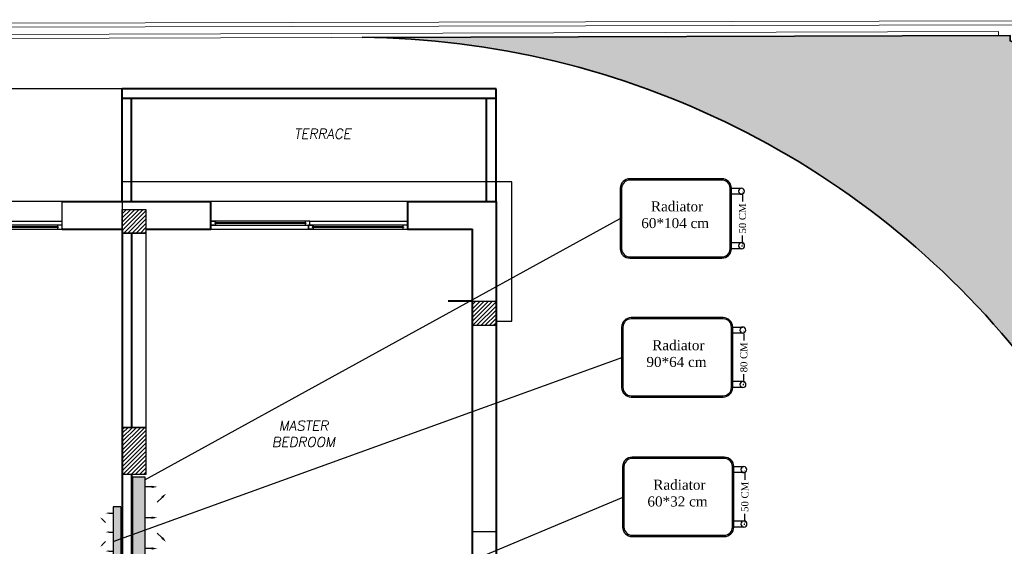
# Model space of a CAD drawing. Header units: metres. Extents: x -710577 to 709766, y -710660 to 709683.
# Tile 54 of 70: x -423.43 to -410.92, y -460.38 to -453.69. Entities that reach past the tile are written whole.
import ezdxf
from ezdxf.enums import TextEntityAlignment as Align

# ---------------------------------------------------------------- set-up
doc = ezdxf.new("R2010")
doc.units = ezdxf.units.M
doc.header["$LTSCALE"] = 50
doc.header["$MEASUREMENT"] = 0
doc.linetypes.add('DASHED2', pattern=[9.524999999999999, 6.35, -3.175])
doc.layers.add('500 LEGEND$0$A-TXT-35', color=3, linetype='Continuous', lineweight=35)
doc.layers.add('INT- WALL', color=7, linetype='Continuous', lineweight=40)
for name, color, linetype in [('FIR-263$0$first$0$RN', 3, 'Continuous'), ('heating', 10, 'Continuous'), ('heating system', 1, 'Continuous'), ('INT- BEAM', 254, 'DASHED2'), ('INT- COLUMN', 251, 'Continuous'), ('INT- COLUMN HATCH', 8, 'Continuous'), ('INT- Demolishing', 45, 'Continuous'), ('INT- ELEVATION 01', 8, 'Continuous'), ('INT- WINDOWS', 5, 'Continuous'), ('Samrt Heat', 1, 'Continuous'), ('smart heat', 7, 'Continuous')]:
    doc.layers.add(name, color=color, linetype=linetype)
doc.styles.add('AM3', font='times.ttf')
doc.styles.add('FIR-263$0$first$0$AXT', font='simplex.shx')
doc.dimstyles.new('35', dxfattribs={"dimscale": 0, "dimtxt": 0.09, "dimasz": 0.05, "dimexe": 0, "dimexo": 0, "dimgap": 0, "dimtad": 0, "dimzin": 0, "dimdsep": 46, "dimtxsty": 'AM3', "dimcen": 0, "dimadec": 3, "dimazin": 0, "dimtfac": 1, "dimtofl": 0, "dimtmove": 1, "dimatfit": 3, "dimfxl": 0.18, "dimtfill": 1, "dimtolj": 1, "dimtzin": 0, "dimarcsym": 0})

# ---------------------------------------------------------------- blocks, each defined once
blk = doc.blocks.new('*U1960')
for p, q in [((-10, 99.9999999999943), (-1349.999999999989, 99.99999999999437)), ((-1299.999999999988, 30.00000000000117), (-40.0000000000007, 30.0000000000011)), ((-1299.999999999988, 30.00000000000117), (-1299.999999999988, 19.99999999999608)), ((-1299.999999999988, 19.99999999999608), (-40.0000000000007, 19.999999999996)), ((-40.0000000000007, 30.0000000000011), (-40.0000000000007, 19.999999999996)), ((40.0000000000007, 79.9999999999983), (1299.999999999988, 79.9999999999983)), ((40.0000000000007, 79.9999999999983), (40.0000000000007, 69.99999999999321)), ((40.0000000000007, 69.99999999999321), (1299.999999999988, 69.99999999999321)), ((1299.999999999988, 79.9999999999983), (1299.999999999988, 69.99999999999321))]:
    blk.add_line(p, q)
for points in [[(-1349.999999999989, 350.0000000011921), (1349.999999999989, 350.000000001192), (1349.999999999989, 0), (-1349.999999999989, 7.347880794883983e-14)], [(-1349.999999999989, 7.347880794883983e-14), (-1349.999999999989, 49.99999999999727), (10, 49.9999999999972), (10, 0)], [(-10, 49.9999999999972), (-10, 99.9999999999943), (1349.999999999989, 99.9999999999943), (1349.999999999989, 49.9999999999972)]]:
    blk.add_lwpolyline(points, close=True)
for points in [[(-1289.999999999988, 19.99999999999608), (-1289.999999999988, 7.347880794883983e-14), (-1349.999999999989, 7.347880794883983e-14), (-1349.999999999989, 49.99999999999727), (-1289.999999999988, 49.99999999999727), (-1289.999999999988, 30.00000000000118)], [(-50.0000000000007, 19.99999999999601), (-50.0000000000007, 0), (10, 0), (10, 49.9999999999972), (-50.0000000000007, 49.9999999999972), (-50.0000000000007, 30.0000000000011)], [(50.0000000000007, 69.99999999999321), (50.0000000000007, 49.9999999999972), (-10, 49.9999999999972), (-10, 99.9999999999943), (50.0000000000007, 99.9999999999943), (50.0000000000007, 79.9999999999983)], [(1289.999999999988, 69.99999999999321), (1289.999999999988, 49.9999999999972), (1349.999999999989, 49.9999999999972), (1349.999999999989, 99.9999999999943), (1289.999999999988, 99.9999999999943), (1289.999999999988, 79.9999999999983)]]:
    blk.add_lwpolyline(points)
blk = doc.blocks.new('*U1961')
for p, q in [((-10, 99.9999999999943), (-1249.999999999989, 99.99999999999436)), ((-1199.999999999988, 30.00000000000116), (-40.0000000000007, 30.0000000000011)), ((-1199.999999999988, 30.00000000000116), (-1199.999999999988, 19.99999999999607)), ((-1199.999999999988, 19.99999999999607), (-40.0000000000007, 19.999999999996)), ((-40.0000000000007, 30.0000000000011), (-40.0000000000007, 19.999999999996)), ((40.0000000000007, 79.9999999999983), (1199.999999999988, 79.9999999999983)), ((40.0000000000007, 79.9999999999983), (40.0000000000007, 69.99999999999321)), ((40.0000000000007, 69.99999999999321), (1199.999999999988, 69.99999999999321)), ((1199.999999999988, 79.9999999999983), (1199.999999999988, 69.99999999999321))]:
    blk.add_line(p, q)
for points in [[(-1249.999999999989, 350.0000000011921), (1249.999999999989, 350.000000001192), (1249.999999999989, 0), (-1249.999999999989, 6.12323399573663e-14)], [(-1249.999999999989, 6.12323399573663e-14), (-1249.999999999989, 49.99999999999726), (10, 49.9999999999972), (10, 0)], [(-10, 49.9999999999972), (-10, 99.9999999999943), (1249.999999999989, 99.9999999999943), (1249.999999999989, 49.9999999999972)]]:
    blk.add_lwpolyline(points, close=True)
for points in [[(-1189.999999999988, 19.99999999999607), (-1189.999999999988, 6.12323399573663e-14), (-1249.999999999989, 6.12323399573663e-14), (-1249.999999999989, 49.99999999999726), (-1189.999999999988, 49.99999999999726), (-1189.999999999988, 30.00000000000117)], [(-50.0000000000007, 19.99999999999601), (-50.0000000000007, 0), (10, 0), (10, 49.9999999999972), (-50.0000000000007, 49.9999999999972), (-50.0000000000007, 30.0000000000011)], [(50.0000000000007, 69.99999999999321), (50.0000000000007, 49.9999999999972), (-10, 49.9999999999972), (-10, 99.9999999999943), (50.0000000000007, 99.9999999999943), (50.0000000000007, 79.9999999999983)], [(1189.999999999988, 69.99999999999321), (1189.999999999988, 49.9999999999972), (1249.999999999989, 49.9999999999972), (1249.999999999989, 99.9999999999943), (1189.999999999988, 99.9999999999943), (1189.999999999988, 79.9999999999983)]]:
    blk.add_lwpolyline(points)
blk = doc.blocks.new('FIR-263$0$first$0$RN')
at = {"style": 'FIR-263$0$first$0$AXT', "oblique": 10}
for tag, p in [('R1', (0, 0.75)), ('R2', (0, 0.5)), ('R3', (0, 0.25)), ('R4', (0, 0))]:
    blk.add_attdef(tag, text='', height=0.15, dxfattribs=at).set_placement(p, align=Align.MIDDLE)
blk = doc.blocks.new('A$C55C45C6C')
at = {"layer": 'heating', "color": 1}
for p, q in [((-0.2158227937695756, 0.5957406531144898), (-0.3727055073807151, 0.5957406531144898)), ((-0.3727055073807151, 0.5025716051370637), (-0.2158227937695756, 0.5025716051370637))]:
    blk.add_line(p, q, dxfattribs=at)
at = {"layer": 'heating', "color": 5}
for p, q in [((-0.3744792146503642, -0.2496371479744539), (-0.2158227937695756, -0.2496371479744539)), ((-0.3744792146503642, -0.34280619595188), (-0.2158227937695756, -0.34280619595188))]:
    blk.add_line(p, q, dxfattribs=at)
at = {"layer": 'heating system', "color": 4, "linetype": 'ByBlock', "lineweight": -2, "ltscale": 0.3}
for points in [[(-0.0690124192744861, 0.7425510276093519), (1.36087907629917, 0.7425510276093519, -0.4142135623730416), (1.50768945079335, 0.5957406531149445), (1.50768945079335, -0.3428061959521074, -0.4142135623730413), (1.36087907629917, -0.489616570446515), (-0.0690124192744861, -0.489616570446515, -0.414213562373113), (-0.2158227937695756, -0.3428061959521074), (-0.2158227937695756, 0.5957406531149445, -0.4142135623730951)], [(-0.0690124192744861, 0.7220758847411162), (1.36087907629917, 0.7220758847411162, -0.4142135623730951), (1.487214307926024, 0.5957406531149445), (1.487214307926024, -0.3428061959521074, -0.4142135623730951), (1.36087907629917, -0.4691414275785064), (-0.0690124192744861, -0.4691414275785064, -0.4142135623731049), (-0.1953476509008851, -0.3428061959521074), (-0.1953476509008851, 0.5957406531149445, -0.4142135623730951)]]:
    blk.add_lwpolyline(points, format="xyb", close=True, dxfattribs=at)
at = {"layer": 'heating system', "color": 1, "linetype": 'ByBlock', "lineweight": -2, "ltscale": 0.3}
blk.add_circle((-0.3727055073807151, 0.5491561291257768), 0.0465845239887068, dxfattribs=at)
at = {"layer": 'heating system', "color": 5, "linetype": 'ByBlock', "lineweight": -2, "ltscale": 0.3}
blk.add_circle((-0.3744792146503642, -0.2962216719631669), 0.0465845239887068, dxfattribs=at)
blk = doc.blocks.new('*D2023')
at = {"layer": 'Samrt Heat', "color": 0, "lineweight": -2, "transparency": 16777216}
for p, q in [((-414.2500591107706, -455.917600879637), (-414.2500591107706, -456.0319013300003)), ((-414.2500591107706, -456.509965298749), (-414.2500591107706, -456.3956648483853)), ((-414.2614340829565, -456.559965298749), (-414.2500591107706, -456.559965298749))]:
    blk.add_line(p, q, dxfattribs=at)
at = {"layer": 'Samrt Heat', "color": 0, "transparency": 16777216}
for points in [[(-414.2583924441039, -455.917600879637), (-414.2417257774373, -455.917600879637), (-414.2500591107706, -455.867600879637)], [(-414.2583924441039, -456.509965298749), (-414.2417257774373, -456.509965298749), (-414.2500591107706, -456.559965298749)]]:
    blk.add_solid(points, dxfattribs=at)
at = {"layer": 'Samrt Heat', "color": 0, "transparency": 16777216, "insert": (-414.2500591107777, -456.2137830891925), "char_height": 0.09, "attachment_point": 5, "rotation": 90, "style": 'AM3', "bg_fill": 3, "box_fill_scale": 1.25, "bg_fill_color": 256, "bg_fill_true_color": 13158600, "bg_fill_transparency": 0}
blk.add_mtext('\\A1;50 CM', dxfattribs=at)
blk = doc.blocks.new('A$C4BE8651F')
h = blk.add_hatch(color=240)
h.set_gradient(color1=(250, 5, 38), color2=(238, 110, 242), tint=1, name='INVCURVED')
h.paths.add_polyline_path([(-0.4668932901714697, 0.06137046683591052), (-0.4668932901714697, 0.01214402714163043), (-0.4668932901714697, -0.03862953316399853), (0.1932455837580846, -0.03846275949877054), (0.1932455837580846, 0.0615372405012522)])
at = {"color": 1}
for p, q in [((0.1932455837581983, 0.06214402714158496), (-0.4668932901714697, 0.06214402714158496)), ((-0.4668932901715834, -0.03846275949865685), (-0.4668932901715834, 0.06153724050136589)), ((0.1932455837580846, -0.03846275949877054), (0.1932455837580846, 0.0615372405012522)), ((0.1932455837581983, -0.03785597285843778), (-0.4668932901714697, -0.03785597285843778))]:
    blk.add_line(p, q, dxfattribs=at)
for points in [[(-0.3318341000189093, 0.2324796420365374, 0, 0.019125, 0), (-0.3002786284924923, 0.200924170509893, 0.019125, 0.019125, 0), (-0.3002786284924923, 0.200924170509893, 0.019125, 0.019125, 0)], [(0.05818639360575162, 0.2324796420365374, 0, 0.019125, 0), (0.02663092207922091, 0.200924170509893, 0.019125, 0.019125, 0), (0.02663092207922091, 0.200924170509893, 0.019125, 0.019125, 0)], [(-0.3854488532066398, 0.1617818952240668, 0, 0.019125, 0), (-0.3854488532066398, 0.1171557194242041, 0.019125, 0.019125, 0), (-0.3854488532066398, 0.1171557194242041, 0.019125, 0.019125, 0)], [(-0.1368238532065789, 0.1617818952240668, 0, 0.019125, 0), (-0.1368238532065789, 0.1171557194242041, 0.019125, 0.019125, 0), (-0.1368238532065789, 0.1171557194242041, 0.019125, 0.019125, 0)], [(0.1118011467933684, 0.1617818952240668, 0, 0.019125, 0), (0.1118011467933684, 0.1171557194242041, 0.019125, 0.019125, 0), (0.1118011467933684, 0.1171557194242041, 0.019125, 0.019125, 0)]]:
    blk.add_lwpolyline(points, format="xyseb", dxfattribs=at)
for points in [[(-0.3002786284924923, 0.200924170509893), (-0.2611363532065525, 0.1617818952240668)], [(0.02663092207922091, 0.200924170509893), (-0.01251135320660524, 0.1617818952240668)], [(-0.3854488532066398, 0.1171557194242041), (-0.3854488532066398, 0.06180018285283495)], [(-0.1368238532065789, 0.1171557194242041), (-0.1368238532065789, 0.06180018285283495)], [(0.1118011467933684, 0.1171557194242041), (0.1118011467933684, 0.06180018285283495)]]:
    blk.add_lwpolyline(points, dxfattribs=at)
blk = doc.blocks.new('*D2027')
at = {"layer": 'Samrt Heat', "color": 0, "lineweight": -2, "transparency": 16777216}
for p, q in [((-414.2332899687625, -457.6820127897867), (-414.2332899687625, -457.7971567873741)), ((-414.2332899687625, -458.2743772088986), (-414.2332899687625, -458.1592332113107)), ((-414.2446649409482, -458.3243772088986), (-414.2332899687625, -458.3243772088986))]:
    blk.add_line(p, q, dxfattribs=at)
at = {"layer": 'Samrt Heat', "color": 0, "transparency": 16777216}
for points in [[(-414.2416233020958, -457.6820127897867), (-414.2249566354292, -457.6820127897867), (-414.2332899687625, -457.6320127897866)], [(-414.2416233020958, -458.2743772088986), (-414.2249566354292, -458.2743772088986), (-414.2332899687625, -458.3243772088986)]]:
    blk.add_solid(points, dxfattribs=at)
at = {"layer": 'Samrt Heat', "color": 0, "transparency": 16777216, "insert": (-414.2332899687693, -457.9781949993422), "char_height": 0.09, "attachment_point": 5, "rotation": 90, "style": 'AM3', "bg_fill": 3, "box_fill_scale": 1.25, "bg_fill_color": 256, "bg_fill_true_color": 13158600, "bg_fill_transparency": 0}
blk.add_mtext('\\A1;80 CM', dxfattribs=at)
blk = doc.blocks.new('*D2025')
at = {"layer": 'Samrt Heat', "color": 0, "lineweight": -2, "transparency": 16777216}
for p, q in [((-414.2201622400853, -459.4553331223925), (-414.2201622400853, -459.5696335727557)), ((-414.2201622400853, -460.0476975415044), (-414.2201622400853, -459.9333970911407)), ((-414.2315372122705, -460.0976975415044), (-414.2201622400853, -460.0976975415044))]:
    blk.add_line(p, q, dxfattribs=at)
at = {"layer": 'Samrt Heat', "color": 0, "transparency": 16777216}
for points in [[(-414.2284955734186, -459.4553331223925), (-414.211828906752, -459.4553331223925), (-414.2201622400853, -459.4053331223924)], [(-414.2284955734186, -460.0476975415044), (-414.211828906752, -460.0476975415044), (-414.2201622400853, -460.0976975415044)]]:
    blk.add_solid(points, dxfattribs=at)
at = {"layer": 'Samrt Heat', "color": 0, "transparency": 16777216, "insert": (-414.2201622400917, -459.751515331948), "char_height": 0.09, "attachment_point": 5, "rotation": 90, "style": 'AM3', "bg_fill": 3, "box_fill_scale": 1.25, "bg_fill_color": 256, "bg_fill_true_color": 13158600, "bg_fill_transparency": 0}
blk.add_mtext('\\A1;50 CM', dxfattribs=at)

msp = doc.modelspace()

# ---------------------------------------------------------------- hatches: boundary and pattern name
at = {"layer": '500 LEGEND$0$A-TXT-35'}
h = msp.add_hatch(color=1, dxfattribs=at)
h.dxf.hatch_style = 1
edge = h.paths.add_edge_path()
edge.add_line((-410.5631943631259, -454.1382918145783), (-410.6678424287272, -454.1382918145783))
edge.add_line((-410.6678424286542, -454.1382918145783), (-410.7239760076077, -454.0075043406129))
edge.add_line((-410.7239760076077, -454.0075043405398), (-410.8482722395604, -453.957862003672))
edge.add_line((-410.8482722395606, -453.9578620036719), (-410.8482722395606, -453.8892968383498))
edge.add_line((-410.8482722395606, -453.8892968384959), (-419.0737992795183, -453.9124420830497))
edge.add_arc((-419.1830210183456, -464.7873742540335), 10.87548063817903, 37.5715314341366, 89.4245725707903, ccw=False)
edge.add_line((-410.5631943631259, -458.1560344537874), (-410.5631943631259, -454.1382918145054))
at = {"layer": 'INT- COLUMN HATCH'}
h = msp.add_hatch(dxfattribs=at)
h.set_pattern_fill('ANSI31', color=256, scale=0.3000000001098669, style=0)
h.set_pattern_definition([(44.99999999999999, (322.4196343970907, -881.9870792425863), (-0.02651650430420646, 0.02651650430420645), [])])
h.paths.add_polyline_path([(-421.8313565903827, -456.3983934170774), (-422.1313565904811, -456.3982843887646), (-422.1313565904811, -456.0980663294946), (-421.8313565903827, -456.0981753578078)])
h = msp.add_hatch(dxfattribs=at)
h.set_pattern_fill('ANSI31', color=256, scale=0.3000000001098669, style=0)
h.set_pattern_definition([(44.99999999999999, (322.4195978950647, -880.1679288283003), (-0.02651650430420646, 0.02651650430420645), [])])
h.paths.add_polyline_path([(-417.6813200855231, -457.5691339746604), (-417.3813200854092, -457.5691339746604), (-417.3813200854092, -457.2691339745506), (-417.6813200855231, -457.2691339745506)])
h = msp.add_hatch(dxfattribs=at)
h.set_pattern_fill('ANSI31', color=256, scale=0.3000000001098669, style=0)
h.set_pattern_definition([(44.99999999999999, (322.4196343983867, -720.2700544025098), (-0.02651650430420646, 0.02651650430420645), [])])
h.paths.add_polyline_path([(-421.8313565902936, -459.468066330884), (-422.1313565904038, -459.468066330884), (-422.1313565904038, -458.8680663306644), (-421.8313565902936, -458.8680663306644)])

# ---------------------------------------------------------------- linework, layer by layer
at = {"layer": '500 LEGEND$0$A-TXT-35', "color": 1}
msp.add_lwpolyline([(-410.5631943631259, -458.1560344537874), (-410.5631943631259, -454.1382918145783), (-410.6678424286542, -454.1382918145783), (-410.7239760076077, -454.0075043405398), (-410.8482722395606, -453.9578620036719), (-410.8482722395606, -453.8892968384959), (-419.0737992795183, -453.9124420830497)], dxfattribs=at)
msp.add_arc((-419.1883300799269, -464.793822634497), 10.8836206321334, 37.58139551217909, 89.44575001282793, dxfattribs=at)
at = {"layer": 'INT- BEAM'}
msp.add_lwpolyline([(-417.3813565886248, -457.5187050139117), (-417.1813565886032, -457.518705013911), (-417.1813565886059, -456.3480663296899), (-417.1813565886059, -455.7480663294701), (-422.1313565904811, -455.7480663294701), (-422.1313565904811, -456.3480663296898)], dxfattribs=at)
msp.add_lwpolyline([(-422.1313565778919, -456.3982843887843), (-421.8313565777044, -456.3982843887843), (-421.8313565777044, -458.8680663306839), (-422.1313565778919, -458.8680663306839)], close=True, dxfattribs=at)
at = {"layer": 'INT- COLUMN'}
for points in [[(-421.8313565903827, -456.3983934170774), (-422.1313565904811, -456.3982843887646), (-422.1313565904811, -456.0980663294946), (-421.8313565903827, -456.0981753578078)], [(-417.6813200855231, -457.5691339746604), (-417.3813200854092, -457.5691339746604), (-417.3813200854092, -457.2691339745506), (-417.6813200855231, -457.2691339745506)], [(-421.8313565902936, -459.4680663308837), (-422.1313565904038, -459.4680663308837), (-422.1313565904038, -458.8680663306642), (-421.8313565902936, -458.8680663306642)]]:
    msp.add_lwpolyline(points, close=True, dxfattribs=at)
at = {"layer": 'INT- Demolishing'}
msp.add_lwpolyline([(-417.3813565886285, -460.1980663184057), (-417.6813565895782, -460.1980663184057), (-417.6813565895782, -460.8580663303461), (-417.3813565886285, -460.8580663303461)], close=True, dxfattribs=at)
at = {"layer": 'INT- ELEVATION 01'}
msp.add_line((-422.1313565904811, -454.5680663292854), (-426.6563565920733, -454.5680663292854), dxfattribs=at)
at = {"layer": 'INT- WALL'}
for p, q in [((-417.3813200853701, -454.5680663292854), (-422.1313565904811, -454.5680663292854)), ((-422.1313565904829, -455.9980663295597), (-422.1313565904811, -454.5680663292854)), ((-417.3813200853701, -455.998066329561), (-417.3813200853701, -454.5680663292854)), ((-417.3813200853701, -454.6880663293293), (-422.1313565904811, -454.6880663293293)), ((-422.0113565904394, -455.9980663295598), (-422.0113565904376, -454.6880663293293)), ((-417.5013200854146, -455.998066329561), (-417.5013200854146, -454.6880663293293)), ((-421.0063565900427, -456.3480663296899), (-421.0063565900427, -455.9980663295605)), ((-418.5063565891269, -455.9980663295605), (-418.5063565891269, -456.3480663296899)), ((-422.8938565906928, -456.3480663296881), (-422.1313565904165, -456.348066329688)), ((-422.1313565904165, -456.348066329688), (-422.1313565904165, -456.5380663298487)), ((-421.8313565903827, -456.3480663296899), (-421.0063565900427, -456.3480663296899)), ((-418.5063565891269, -456.3480663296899), (-417.6813565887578, -456.3480663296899)), ((-417.6813565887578, -467.3053171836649), (-417.6813565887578, -456.3480663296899)), ((-417.6810543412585, -457.261757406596), (-417.6810543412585, -456.361754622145)), ((-422.0113565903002, -456.3983280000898), (-422.0113565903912, -458.8680663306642)), ((-422.1313565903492, -456.5380663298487), (-422.1313565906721, -464.2039142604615)), ((-417.9897337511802, -457.2617551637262), (-417.6810543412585, -457.261757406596)), ((-422.0113565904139, -459.4680663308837), (-422.0113565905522, -462.5282843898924))]:
    msp.add_line(p, q, dxfattribs=at)
for points in [[(-422.8938565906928, -455.9980663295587), (-421.0063565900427, -455.9980663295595)], [(-418.5063565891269, -455.9980663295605), (-417.3813565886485, -455.998066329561), (-417.3813565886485, -467.0984952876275)]]:
    msp.add_lwpolyline(points, dxfattribs=at)
at = {"layer": 'Samrt Heat', "color": 240, "lineweight": 0, "true_color": 0xed1f24}
for p, q in [((-405.1385288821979, -453.6872121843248), (-441.0684373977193, -453.7738428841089)), ((-405.1385288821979, -453.7377333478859), (-441.0684373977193, -453.8243640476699))]:
    msp.add_line(p, q, dxfattribs=at)
at = {"layer": 'smart heat', "color": 240, "lineweight": 0, "true_color": 0xed1f24}
for p, q in [((-410.9998357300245, -453.8387756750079), (-441.2200008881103, -453.9254063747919)), ((-410.9998357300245, -453.8892968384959), (-441.2200008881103, -453.9759275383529))]:
    msp.add_line(p, q, dxfattribs=at)
at = {"layer": 'smart heat', "color": 1, "lineweight": 0}
msp.add_line((-410.9998357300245, -453.8387756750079), (-410.9998357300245, -453.8892968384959), dxfattribs=at)

# ---------------------------------------------------------------- block references
at = {"layer": 'FIR-263$0$first$0$RN'}
ref = msp.add_blockref('FIR-263$0$first$0$RN', (-419.5873341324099, -455.5544520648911), dxfattribs=dict(at, xscale=-0.8333333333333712, yscale=0.8333333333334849, zscale=0.8333333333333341))
ref.add_attrib('R2', 'TERRACE', dxfattribs={"layer": '0', "height": 0.1250000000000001, "style": 'FIR-263$0$first$0$AXT', "oblique": 10}).set_placement((-419.5873341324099, -455.1377853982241), align=Align.MIDDLE)
ref = msp.add_blockref('FIR-263$0$first$0$RN', (-419.8277179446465, -459.4720606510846), dxfattribs=dict(at, xscale=-0.8333333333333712, yscale=0.8333333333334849, zscale=0.8333333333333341))
ref.add_attrib('R1', 'MASTER', dxfattribs={"layer": '0', "height": 0.1250000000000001, "style": 'FIR-263$0$first$0$AXT', "oblique": 10}).set_placement((-419.8277179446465, -458.8470606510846), align=Align.MIDDLE)
ref.add_attrib('R2', 'BEDROOM', dxfattribs={"layer": '0', "height": 0.1250000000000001, "style": 'FIR-263$0$first$0$AXT', "oblique": 10}).set_placement((-419.8277179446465, -459.0553939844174), align=Align.MIDDLE)
at = {"layer": 'INT- WINDOWS', "xscale": -0.001000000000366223, "yscale": 0.001000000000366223, "zscale": 0.001000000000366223}
for name, p in [('*U1960', (-424.2438565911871, -456.3480663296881)), ('*U1961', (-419.7563565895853, -456.3480663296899))]:
    msp.add_blockref(name, p, dxfattribs=at)
at = {"layer": 'smart heat', "color": 0, "lineweight": -3, "xscale": -0.8190000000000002, "yscale": 0.8190000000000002, "zscale": 0.8190000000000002}
for p in [(-414.5681325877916, -456.317359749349), (-414.5513634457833, -458.0817716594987), (-414.5382357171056, -459.8550919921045)]:
    msp.add_blockref('A$C55C45C6C', p, dxfattribs=at)
at = {"layer": 'smart heat'}
for p, xscale, yscale, zscale, rotation in [((-421.9408960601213, -459.8007328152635), -1.575425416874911, 1.575425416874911, 1.575425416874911, 270), ((-422.1856005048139, -460.0667375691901), 0.9694929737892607, 0.9694929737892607, 0.9694929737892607, 90.00000000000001)]:
    msp.add_blockref('A$C4BE8651F', p, dxfattribs=dict(at, xscale=xscale, yscale=yscale, zscale=zscale, rotation=rotation))

# ---------------------------------------------------------------- texts
at = {"layer": 'smart heat', "color": 0, "linetype": 'ByBlock', "lineweight": -3, "ltscale": 0.3, "char_height": 0.1275127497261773, "width": 1.27836320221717, "attachment_point": 5, "style": 'AM3'}
for s, insert in [('\\A1; Radiator \\P60*104 cm\\P  ', (-415.1059068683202, -456.2733301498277)), ('\\A1; Radiator \\P90*64 cm\\P  ', (-415.0891377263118, -458.0377420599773)), ('\\A1; Radiator \\P60*32 cm\\P  ', (-415.0760099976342, -459.8110623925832))]:
    msp.add_mtext(s, dxfattribs=dict(at, insert=insert))

# ---------------------------------------------------------------- leaders
at = {"layer": 'Samrt Heat', "color": 0}
for points in [[(-421.8435344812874, -459.5352986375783), (-415.8029302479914, -456.2137830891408)], [(-422.2455153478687, -460.3198726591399), (-415.7693919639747, -457.9781949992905)], [(-423.7139879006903, -463.0779115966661), (-415.7562642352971, -459.7515153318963)]]:
    msp.add_leader(points, dimstyle='35', override={"dimscale": 1}, dxfattribs=at)

# ---------------------------------------------------------------- next in the draw order: dimensions: what is measured, and where the dimension line sits
for base, p1, p2, text, picture, middle in [((-414.2500591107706, -456.559965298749), (-414.2500591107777, -455.8676008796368), (-414.2614340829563, -456.5599652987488), '50 CM', '*D2023', (-414.2500591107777, -456.2137830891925)), ((-414.2332899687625, -458.3243772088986), (-414.2332899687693, -457.6320127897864), (-414.2446649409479, -458.3243772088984), '80 CM', '*D2027', (-414.2332899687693, -457.9781949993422)), ((-414.2201622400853, -460.0976975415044), (-414.2201622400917, -459.4053331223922), (-414.2315372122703, -460.0976975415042), '50 CM', '*D2025', (-414.2201622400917, -459.751515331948))]:
    dim = msp.add_linear_dim(base=base, p1=p1, p2=p2, angle=90, text=text, dimstyle='35', override={"dimscale": 1}, dxfattribs=at)
    dim.commit()
    dim.dimension.update_dxf_attribs({"geometry": picture, "text_midpoint": middle, "dimtype": 160})

doc.saveas('drawing.dxf')
